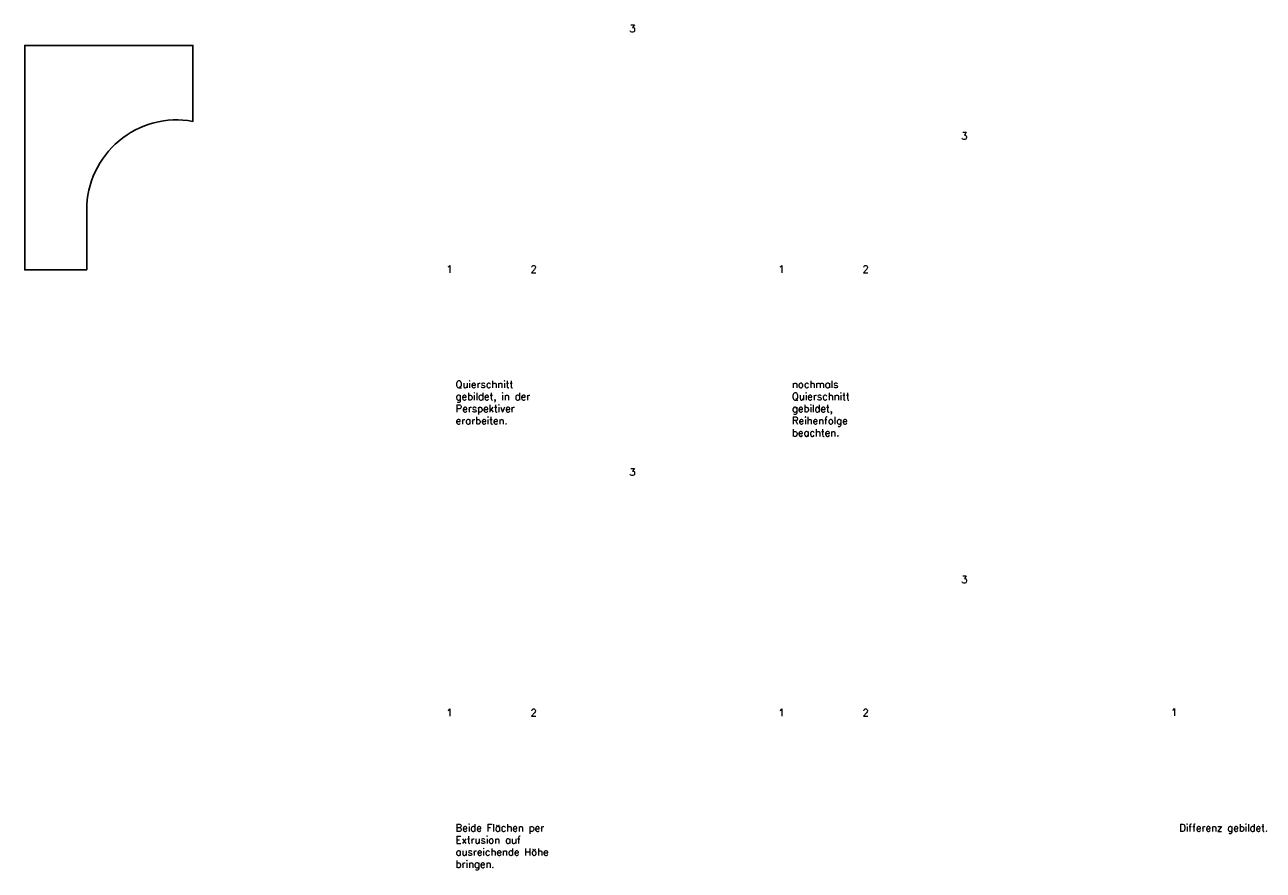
# Model space of a CAD drawing. Header units: metres. Extents: x 152 to 323, y -23 to 94.
import ezdxf

# ---------------------------------------------------------------- set-up
doc = ezdxf.new("R2010")
doc.units = ezdxf.units.M
doc.header["$LTSCALE"] = 0.0125
doc.layers.add('A_Raum_Beschriftung', color=3, linetype='Continuous')
doc.styles.add('Romans', font='Romans.shx')

msp = doc.modelspace()

# ---------------------------------------------------------------- linework, layer by layer
at = {"layer": 'A_Raum_Beschriftung', "elevation": -1.36}
msp.add_lwpolyline([(160.43, 59.88), (160.43, 68.16, -0.468519), (175.06, 80.35), (175.06, 90.83), (151.9, 90.83), (151.9, 59.88), (160.43, 59.88)], format="xyb", dxfattribs=at)

# ---------------------------------------------------------------- texts
at = {"layer": 'A_Raum_Beschriftung', "attachment_point": 1, "style": 'Romans'}
for s, insert, char_height, width in [('3', (235.22, 93.65), 1, 8.092), ('3', (280.97, 78.85), 1, 8.092), ('1', (210.01, 60.49), 1, 8.092), ('2', (221.6, 60.49), 1, 8.092), ('1', (255.76, 60.49), 1, 8.092), ('2', (267.35, 60.49), 1, 8.092), ('{\\H4x;Quierschnitt gebildet, in der Perspektiver erarbeiten.}', (211.28, 44.63), 0.25, 14.7815), ('{\\H4x;nochmals Quierschnitt gebildet, Reihenfolge beachten.}', (257.64, 44.63), 0.25, 14.7815), ('3', (235.22, 32.55), 1, 8.092), ('3', (280.97, 17.75), 1, 8.092), ('1', (210.01, -0.6), 1, 8.092), ('2', (221.6, -0.6), 1, 8.092), ('1', (255.76, -0.6), 1, 8.092), ('2', (267.35, -0.6), 1, 8.092), ('1', (309.87, -0.55, 0), 1, 8.092), ('{\\H4x;Beide Flächen per Extrusion auf ausreichende Höhe bringen.}', (211.28, -16.47), 0.25, 14.7815), ('{\\H4x;Differenz gebildet.}', (311.02, -16.47, 0), 0.25, 14.7815)]:
    msp.add_mtext(s, dxfattribs=dict(at, insert=insert, char_height=char_height, width=width))

doc.saveas('drawing.dxf')
